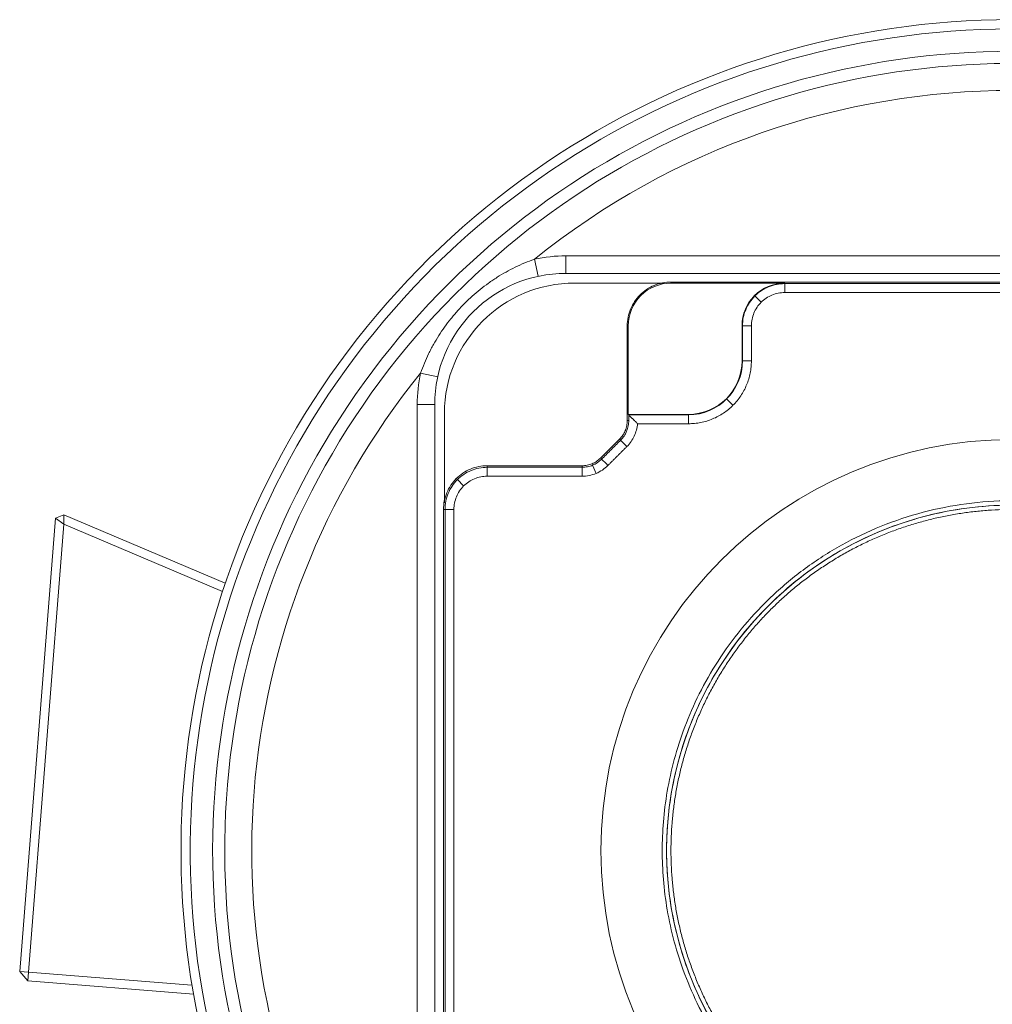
# Model space of a CAD drawing. Header units: millimetres. Extents: x 176 to 9387, y -11044 to -3322.
# Tile 129 of 256: x 6640 to 6751, y -10047 to -9935. Entities that reach past the tile are written whole.
import ezdxf

# ---------------------------------------------------------------- set-up
doc = ezdxf.new("R2010")
doc.units = ezdxf.units.MM
doc.header["$LTSCALE"] = 0.3175
doc.layers.add('1轮廓实线层', color=7, linetype='Continuous', lineweight=18)

msp = doc.modelspace()

# ---------------------------------------------------------------- linework, layer by layer
at = {"layer": '1轮廓实线层'}
for p, q in [((6699.20164, -9964.21605), (6698.77745, -9962.26155)), ((6702.38302, -9963.87479), (6702.38302, -9961.87479)), ((6702.38302, -9961.87479), (6804.38302, -9961.87479)), ((6804.38302, -9963.87479), (6702.38302, -9963.87479)), ((6713.60791, -9964.98825), (6703.38302, -9964.98825)), ((6727.38302, -9964.99698), (6714.38302, -9964.99698)), ((6792.38302, -9965.04935), (6727.38302, -9965.04935)), ((6710.84753, -9966.33931), (6710.93388, -9966.42566)), ((6723.93388, -9966.42566), (6723.97091, -9966.46269)), ((6724.69037, -9967.18215), (6723.97091, -9966.46269)), ((6709.5052, -9979.99698), (6709.5052, -9969.87479)), ((6722.5052, -9973.87479), (6722.5052, -9969.87479)), ((6722.55757, -9969.87479), (6722.55757, -9973.87479)), ((6723.57502, -9973.87479), (6723.57502, -9969.87479)), ((6687.72427, -9975.69341), (6685.76977, -9975.26923)), ((6720.71206, -9978.20383), (6720.74909, -9978.24086)), ((6721.46854, -9978.96032), (6720.74909, -9978.24086)), ((6687.38302, -9978.87479), (6685.38302, -9978.87479)), ((6685.38302, -10073.94509), (6685.38302, -9978.87479)), ((6687.38302, -9978.87479), (6687.38302, -10080.87479)), ((6688.49648, -9979.87479), (6688.49648, -9990.09968)), ((6709.55757, -9980.04935), (6709.5052, -9979.99698)), ((6709.5052, -9979.99698), (6716.38302, -9979.99698)), ((6716.38302, -9980.04935), (6709.55774, -9980.04935)), ((6710.55966, -9981.0668), (6716.38302, -9981.0668)), ((6709.31589, -9981.92311), (6709.15461, -9981.8563)), ((6693.38302, -9986.04935), (6704.2165, -9986.04935)), ((6705.36453, -9985.64639), (6705.43135, -9985.8077)), ((6705.82071, -9986.74771), (6705.43135, -9985.8077)), ((6693.38302, -9987.0668), (6704.2165, -9987.0668)), ((6689.97091, -9987.46268), (6689.84753, -9987.33931)), ((6690.69037, -9988.18214), (6689.97091, -9987.46268)), ((6645.00987, -9991.47764), (6644.02737, -9991.8746)), ((6645.00987, -9991.47764), (6644.9773, -9992.55018)), ((6645.00987, -9991.47764), (6663.43766, -9999.29978)), ((6688.55757, -10055.87479), (6688.55757, -9990.87479)), ((6639.9484, -10043.70288), (6644.02737, -9991.8746)), ((6644.9773, -9992.55018), (6640.94532, -10043.78134)), ((6644.02737, -9991.8746), (6644.9773, -9992.55018)), ((6663.11982, -10000.25122), (6644.9773, -9992.55018)), ((6639.9484, -10043.70288), (6640.86686, -10044.77826)), ((6639.9484, -10043.70288), (6640.94532, -10043.78134)), ((6640.86686, -10044.77826), (6640.94532, -10043.78134)), ((6640.94532, -10043.78134), (6659.63585, -10045.25232)), ((6659.80829, -10046.26898), (6640.86686, -10044.77826))]:
    msp.add_line(p, q, dxfattribs=at)
for centre, radius, start, end in [((6753.38302, -10029.87479), 95, 9.6216876, 209.7301588), ((6753.38302, -10029.87479), 95, 9.6216876, 209.7301588), ((6753.38302, -10029.87479), 93.94427, 9.7319803, 209.7301588), ((6753.38302, -10029.87479), 91.38197, 12.0665166, 208.6346894), ((6753.38302, -10029.87479), 90, 12.2203208, 209.020469), ((6753.38302, -10029.87479), 86.90983, 51.075089, 128.924911), ((6702.38302, -9978.87479), 17, 90, 102.244979), ((6702.38302, -9978.87479), 15, 90, 180), ((6703.38302, -9979.87479), 14.88654, 90, 180), ((6714.38302, -9969.87479), 4.87781, 89.9999999, 180), ((6727.38302, -9969.87479), 4.87781, 90, 180), ((6716.38302, -9973.87479), 6.12219, 270, 0), ((6716.38302, -9973.87479), 6.17455, 270, 0), ((6753.38302, -10029.87479), 86.90983, 141.075089, 209.9932809), ((6702.38302, -9978.87479), 17, 167.755021, 180), ((6753.38302, -10029.87479), 46.99997, 90, 270), ((6753.38302, -10029.87479), 39.5, 31.3071286, 328.6928714), ((6753.38302, -10029.87479), 39.5, 105.655973, 107.3252674)]:
    msp.add_arc(centre, radius, start, end, dxfattribs=at)
for points, knots in [([(6685.76977, -9975.26923), (6685.90068, -9974.89291), (6686.04271, -9974.52141), (6686.34831, -9973.78765), (6686.51189, -9973.4254), (6686.72961, -9972.97822), (6686.77384, -9972.88902), (6686.86348, -9972.71146), (6686.99973, -9972.44634), (6687.14131, -9972.18482), (6687.43145, -9971.66648), (6687.63419, -9971.32721), (6688.05789, -9970.66085), (6688.49982, -9970.00669), (6688.97791, -9969.37659), (6689.35009, -9968.91304), (6689.47642, -9968.76002), (6689.66935, -9968.53277), (6689.73423, -9968.4574), (6689.86514, -9968.30741), (6689.93111, -9968.23287), (6690.26307, -9967.86288), (6690.80865, -9967.28736), (6691.66958, -9966.47266), (6692.5729, -9965.70629), (6693.20359, -9965.22783), (6693.6875, -9964.88138), (6693.85065, -9964.76795), (6694.18054, -9964.54535), (6694.34673, -9964.43655), (6694.84905, -9964.11762), (6695.18891, -9963.91495), (6695.8787, -9963.5295), (6696.22861, -9963.34673), (6696.93873, -9963.00137), (6697.29893, -9962.83878), (6698.03002, -9962.53436), (6698.40091, -9962.39253), (6698.77745, -9962.26155)], [0, 0, 0, 0, 0.0625, 0.0625, 0.125, 0.125, 0.140625, 0.140625, 0.15625, 0.1875, 0.1875, 0.25, 0.25, 0.3125, 0.375, 0.375, 0.40625, 0.40625, 0.421875, 0.421875, 0.4375, 0.4375, 0.5, 0.5625, 0.625, 0.6875, 0.6875, 0.71875, 0.71875, 0.75, 0.75, 0.8125, 0.8125, 0.875, 0.875, 0.9375, 0.9375, 1, 1, 1, 1]), ([(6714.38302, -9964.87486), (6714.05577, -9964.87486), (6713.72854, -9964.90709), (6713.08662, -9965.03478), (6712.77196, -9965.13023), (6712.16729, -9965.38069), (6711.8773, -9965.5357), (6711.33311, -9965.89931), (6711.07893, -9966.10791), (6710.61614, -9966.57071), (6710.40754, -9966.82489), (6710.04392, -9967.36908), (6709.88892, -9967.65907), (6709.63845, -9968.26374), (6709.543, -9968.5784), (6709.41532, -9969.22031), (6709.38309, -9969.54755), (6709.38309, -9969.87479)], [0, 0, 0, 0, 0.125, 0.125, 0.25, 0.25, 0.375, 0.375, 0.5, 0.5, 0.625, 0.625, 0.75, 0.75, 0.875, 0.875, 1, 1, 1, 1]), ([(6722.55757, -9969.87479), (6722.55757, -9969.55897), (6722.58868, -9969.24315), (6722.7119, -9968.62364), (6722.80403, -9968.31996), (6723.04575, -9967.73639), (6723.19534, -9967.45652), (6723.54627, -9966.93132), (6723.74759, -9966.68601), (6724.19423, -9966.23937), (6724.43954, -9966.03804), (6724.96474, -9965.68712), (6725.24462, -9965.53752), (6725.82818, -9965.2958), (6726.13186, -9965.20368), (6726.75138, -9965.08045), (6727.06719, -9965.04935), (6727.38302, -9965.04935)], [0, 0, 0, 0, 0.125, 0.125, 0.25, 0.25, 0.375, 0.375, 0.5, 0.5, 0.625, 0.625, 0.75, 0.75, 0.875, 0.875, 1, 1, 1, 1]), ([(6723.57504, -9969.87479), (6723.57504, -9969.62556), (6723.59959, -9969.37634), (6723.69683, -9968.88745), (6723.76953, -9968.6478), (6723.96028, -9968.18728), (6724.07834, -9967.96642), (6724.35527, -9967.55197), (6724.51414, -9967.35838), (6724.8666, -9967.00591), (6725.06019, -9966.84704), (6725.47465, -9966.57011), (6725.69551, -9966.45206), (6726.15603, -9966.2613), (6726.39568, -9966.18861), (6726.88456, -9966.09136), (6727.13379, -9966.06682), (6727.38302, -9966.06682)], [0, 0, 0, 0, 0.125, 0.125, 0.25, 0.25, 0.375, 0.375, 0.5, 0.5, 0.625, 0.625, 0.75, 0.75, 0.875, 0.875, 1, 1, 1, 1]), ([(6710.55965, -9981.0668), (6710.54819, -9981.05433), (6710.52533, -9981.02949), (6710.49091, -9980.99246), (6710.45653, -9980.95575), (6710.42218, -9980.91939), (6710.38787, -9980.88336), (6710.35358, -9980.84767), (6710.31933, -9980.81232), (6710.28512, -9980.77732), (6710.25093, -9980.74265), (6710.20607, -9980.69756), (6710.15047, -9980.64242), (6710.08399, -9980.57765), (6710.01767, -9980.5142), (6709.95153, -9980.45208), (6709.88558, -9980.39129), (6709.81982, -9980.33182), (6709.75428, -9980.27366), (6709.68894, -9980.21681), (6709.62389, -9980.16124), (6709.58022, -9980.12485), (6709.55855, -9980.1068)], [0, 0, 0, 0, 0.037351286, 0.074457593, 0.111318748, 0.147934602, 0.184305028, 0.220429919, 0.256309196, 0.291942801, 0.327330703, 0.362472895, 0.430458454, 0.497498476, 0.563593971, 0.628746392, 0.692957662, 0.756230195, 0.818566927, 0.879971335, 0.940447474, 1, 1, 1, 1]), ([(6708.5043, -9982.82956), (6708.64314, -9982.69072), (6708.7683, -9982.53821), (6708.98647, -9982.2117), (6709.07947, -9982.0377), (6709.22975, -9981.6749), (6709.28702, -9981.48611), (6709.36363, -9981.10096), (6709.38297, -9980.90462), (6709.38297, -9980.70827)], [0, 0, 0, 0, 0.25, 0.25, 0.5, 0.5, 0.75, 0.75, 1, 1, 1, 1]), ([(6708.62774, -9982.95299), (6708.77465, -9982.80607), (6708.9071, -9982.64469), (6709.13796, -9982.29918), (6709.23637, -9982.11506), (6709.3954, -9981.73115), (6709.456, -9981.53137), (6709.53707, -9981.12381), (6709.55753, -9980.91604), (6709.55753, -9980.70827)], [0, 0, 0, 0, 0.25, 0.25, 0.5, 0.5, 0.75, 0.75, 1, 1, 1, 1]), ([(6709.34721, -9983.67246), (6709.52006, -9983.49961), (6709.67775, -9983.3116), (6709.95801, -9982.911), (6710.08058, -9982.69841), (6710.28683, -9982.25515), (6710.37052, -9982.02447), (6710.49648, -9981.55207), (6710.53875, -9981.31035), (6710.55965, -9981.0668)], [0, 0, 0, 0, 0.25, 0.25, 0.5, 0.5, 0.75, 0.75, 1, 1, 1, 1]), ([(6706.33778, -9984.99608), (6706.19894, -9985.13492), (6706.04644, -9985.26008), (6705.71992, -9985.47825), (6705.54593, -9985.57125), (6705.18313, -9985.72153), (6704.99433, -9985.7788), (6704.60918, -9985.85541), (6704.41284, -9985.87475), (6704.2165, -9985.87475)], [0, 0, 0, 0, 0.25, 0.25, 0.5, 0.5, 0.75, 0.75, 1, 1, 1, 1]), ([(6693.38302, -9985.87486), (6693.05577, -9985.87486), (6692.72854, -9985.90709), (6692.08662, -9986.03478), (6691.77196, -9986.13023), (6691.16729, -9986.38069), (6690.8773, -9986.5357), (6690.33311, -9986.89931), (6690.07893, -9987.10791), (6689.61614, -9987.57071), (6689.40754, -9987.82489), (6689.04392, -9988.36908), (6688.88892, -9988.65907), (6688.63845, -9989.26374), (6688.543, -9989.5784), (6688.41532, -9990.22031), (6688.38309, -9990.54755), (6688.38309, -9990.87479)], [0, 0, 0, 0, 0.125, 0.125, 0.25, 0.25, 0.375, 0.375, 0.5, 0.5, 0.625, 0.625, 0.75, 0.75, 0.875, 0.875, 1, 1, 1, 1]), ([(6693.38302, -9986.04934), (6693.06719, -9986.04934), (6692.75138, -9986.08045), (6692.13186, -9986.20368), (6691.82818, -9986.2958), (6691.24461, -9986.53752), (6690.96474, -9986.68711), (6690.43954, -9987.03804), (6690.19423, -9987.23936), (6689.74759, -9987.68601), (6689.54626, -9987.93132), (6689.19534, -9988.45652), (6689.04574, -9988.73639), (6688.80402, -9989.31996), (6688.7119, -9989.62364), (6688.58867, -9990.24315), (6688.55757, -9990.55897), (6688.55757, -9990.87479)], [0, 0, 0, 0, 0.125, 0.125, 0.25, 0.25, 0.375, 0.375, 0.5, 0.5, 0.625, 0.625, 0.75, 0.75, 0.875, 0.875, 1, 1, 1, 1]), ([(6706.46125, -9985.11954), (6706.31433, -9985.26646), (6706.15294, -9985.39891), (6705.80743, -9985.62977), (6705.6233, -9985.72819), (6705.23939, -9985.88721), (6705.0396, -9985.94782), (6704.63204, -9986.02889), (6704.42427, -9986.04935), (6704.2165, -9986.04935)], [0, 0, 0, 0, 0.25, 0.25, 0.5, 0.5, 0.75, 0.75, 1, 1, 1, 1]), ([(6704.2165, -9987.0668), (6704.49086, -9987.0668), (6704.76522, -9987.03978), (6705.30341, -9986.93273), (6705.56723, -9986.8527), (6706.07419, -9986.64271), (6706.31732, -9986.51275), (6706.77358, -9986.20789), (6706.98669, -9986.033), (6707.1807, -9985.83899)], [0, 0, 0, 0, 0.25, 0.25, 0.5, 0.5, 0.75, 0.75, 1, 1, 1, 1]), ([(6689.57503, -9990.87479), (6689.57503, -9990.62556), (6689.59958, -9990.37634), (6689.69683, -9989.88745), (6689.76952, -9989.6478), (6689.96028, -9989.18728), (6690.07833, -9988.96642), (6690.35526, -9988.55196), (6690.51413, -9988.35838), (6690.8666, -9988.00591), (6691.06019, -9987.84704), (6691.47464, -9987.5701), (6691.69551, -9987.45205), (6692.15603, -9987.2613), (6692.39567, -9987.1886), (6692.88456, -9987.09136), (6693.13379, -9987.06681), (6693.38302, -9987.06681)], [0, 0, 0, 0, 0.125, 0.125, 0.25, 0.25, 0.375, 0.375, 0.5, 0.5, 0.625, 0.625, 0.75, 0.75, 0.875, 0.875, 1, 1, 1, 1])]:
    msp.add_open_spline(points, degree=3, knots=knots, dxfattribs=at)
for points, degree in [([(6792.38302, -9964.87483), (6714.38302, -9964.87483)], 1), ([(6714.38302, -9964.99698), (6714.38302, -9964.95627), (6714.38302, -9964.91557), (6714.38302, -9964.87486)], 3), ([(6727.38302, -9965.04935), (6727.38302, -9965.03189), (6727.38302, -9965.01443), (6727.38302, -9964.99698)], 3), ([(6727.38302, -9966.06682), (6727.38302, -9965.72767), (6727.38302, -9965.38852), (6727.38302, -9965.04938)], 3), ([(6727.38302, -9966.0668), (6792.38302, -9966.0668)], 1), ([(6709.38302, -9980.70827), (6709.38302, -9969.87479)], 1), ([(6709.5052, -9969.87479), (6709.38309, -9969.87479)], 1), ([(6722.55757, -9969.87479), (6722.5052, -9969.87479)], 1), ([(6723.57501, -9969.87479), (6722.55757, -9969.87479)], 1), ([(6716.38302, -9981.06681), (6716.61838, -9981.06681), (6717.08909, -9981.04368), (6717.78837, -9980.93996), (6718.47411, -9980.76819), (6719.13971, -9980.53003), (6719.77876, -9980.22778), (6720.38511, -9979.86435), (6720.95292, -9979.44323), (6721.47672, -9978.96849), (6721.95146, -9978.44469), (6722.37257, -9977.87689), (6722.73601, -9977.27054), (6723.03826, -9976.63148), (6723.27641, -9975.96588), (6723.44818, -9975.28014), (6723.55191, -9974.58087), (6723.57503, -9974.11015), (6723.57503, -9973.87479)], 3), ([(6722.55757, -9973.87479), (6722.54012, -9973.87479), (6722.52266, -9973.87479), (6722.5052, -9973.87479)], 3), ([(6723.57502, -9973.87479), (6723.23587, -9973.87479), (6722.89672, -9973.87479), (6722.55757, -9973.87479)], 3), ([(6709.55856, -9980.1068), (6709.55757, -9980.04935)], 1), ([(6709.55757, -9980.70827), (6709.55757, -9980.41031), (6709.55856, -9980.1068)], 2), ([(6716.38302, -9980.04935), (6716.38302, -9979.99698)], 1), ([(6716.38302, -9981.0668), (6716.38302, -9980.04935)], 1), ([(6709.38301, -9980.70827), (6709.55757, -9980.70827)], 1), ([(6706.33782, -9984.99611), (6708.50434, -9982.82959)], 1), ([(6706.46124, -9985.11954), (6708.62777, -9982.95302)], 1), ([(6707.18069, -9985.83899), (6709.34721, -9983.67247)], 1), ([(6708.50431, -9982.82956), (6708.54545, -9982.8707), (6708.58659, -9982.91185), (6708.62774, -9982.95299)], 3), ([(6708.62776, -9982.95301), (6708.86758, -9983.19283), (6709.10739, -9983.43264), (6709.34721, -9983.67246)], 3), ([(6706.46122, -9985.11951), (6706.42007, -9985.07837), (6706.37893, -9985.03723), (6706.33779, -9984.99608)], 3), ([(6693.38302, -9985.87479), (6704.2165, -9985.87479)], 1), ([(6693.38302, -9986.04935), (6693.38302, -9985.99119), (6693.38302, -9985.93303), (6693.38302, -9985.87486)], 3), ([(6693.38302, -9987.0668), (6693.38302, -9986.89722), (6693.38302, -9986.55807), (6693.38302, -9986.21892), (6693.38302, -9986.04934)], 3), ([(6704.2165, -9986.04935), (6704.2165, -9985.87479)], 1), ([(6704.2165, -9987.0668), (6704.2165, -9986.04935)], 1), ([(6707.1807, -9985.83899), (6706.94088, -9985.59918), (6706.70106, -9985.35936), (6706.46125, -9985.11954)], 3), ([(6688.38302, -10068.87479), (6688.38302, -9990.87479)], 1), ([(6688.55757, -9990.87479), (6688.38309, -9990.87479)], 1), ([(6689.57502, -9990.87479), (6688.55757, -9990.87479)], 1), ([(6689.57503, -10055.87479), (6689.57502, -9990.87479)], 1), ([(6786.70439, -10009.6094), (6783.38837, -10004.15703), (6773.6265, -9995.93473), (6761.7528, -9991.25259), (6749.00591, -9990.59925), (6736.7156, -9994.04289), (6726.16395, -10001.22432), (6718.45162, -10011.39439), (6714.38314, -10023.49223), (6714.38289, -10036.25599), (6718.45103, -10048.35408), (6726.16295, -10058.5243), (6736.71422, -10065.70605), (6749.0044, -10069.15017), (6761.75132, -10068.49732), (6773.62531, -10063.81559), (6783.38804, -10055.5931), (6786.70439, -10050.14019)], 2)]:
    msp.add_open_spline(points, degree=degree, dxfattribs=at)
for points, weights in [([(6787.55879, -10009.08978), (6761.56035, -9966.34185), (6713.38302, -9979.84177), (6713.38302, -10029.87479), (6713.38302, -10079.90782), (6761.56035, -10093.40774), (6787.55879, -10050.65981)], [1, 0.513213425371, 0.513213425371, 1, 0.513213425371, 0.513213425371, 1]), ([(6787.13159, -10009.34959), (6761.45814, -9967.13601), (6713.88302, -9980.46718), (6713.88302, -10029.87479), (6713.88302, -10079.28241), (6761.45814, -10092.61357), (6787.13159, -10050.4)], [1, 0.513213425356, 0.513213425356, 1, 0.513213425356, 0.513213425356, 1])]:
    msp.add_rational_spline(points, weights, degree=3, knots=[0, 0, 0, 0, 0.5, 0.5, 0.5, 1, 1, 1, 1], dxfattribs=at)

doc.saveas('drawing.dxf')
